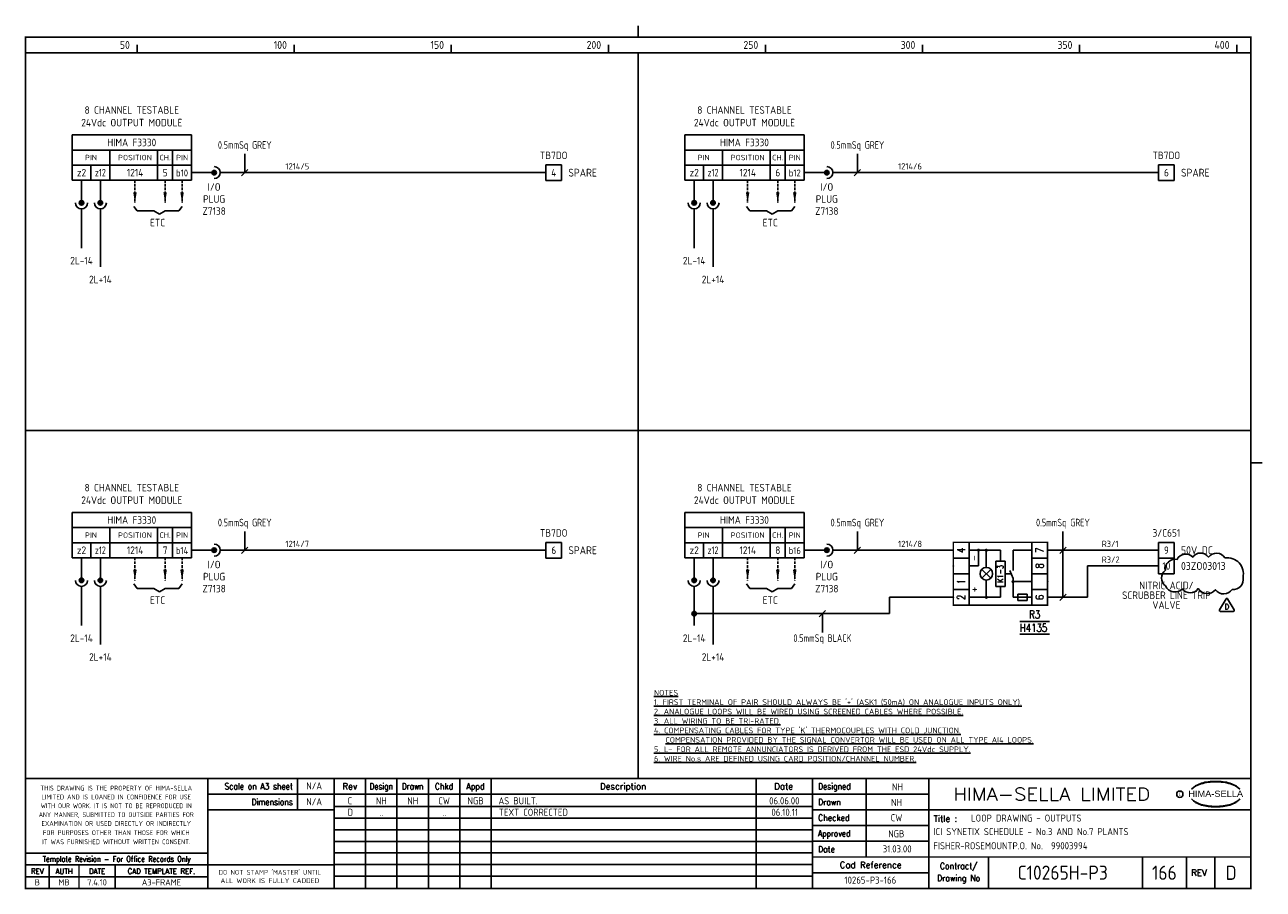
# Model space of a CAD drawing. Extents: x 14 to 408, y 0 to 275.
import ezdxf
from ezdxf.enums import TextEntityAlignment as Align

# ---------------------------------------------------------------- set-up
doc = ezdxf.new("R2010")
doc.units = 0
doc.header["$LTSCALE"] = 0.25
doc.header["$MEASUREMENT"] = 0
doc.header["$PDSIZE"] = 1
doc.linetypes.add('HIDDEN2', pattern=[4.7625, 3.175, -1.5875])
doc.layers.get('0').update_dxf_attribs({"color": 41, "linetype": 'CONTINUOUS'})
for name, color, linetype in [('00-DRG_FRAME', 12, 'CONTINUOUS'), ('01-DRAW', 7, 'CONTINUOUS'), ('02-TEXT', 2, 'CONTINUOUS'), ('051-TEXT', 2, 'CONTINUOUS'), ('117', 7, 'CONTINUOUS'), ('117-TEXT', 2, 'CONTINUOUS')]:
    doc.layers.add(name, color=color, linetype=linetype)
doc.styles.add('ARIAL', font='arial.ttf', dxfattribs={"height": 2.5})
doc.styles.add('ISO', font='iso.shx')
doc.styles.add('ROMAND', font='ROMAND')
doc.styles.add('romans', font='romans.shx', dxfattribs={"width": 0.8, "height": 2.5})

# ---------------------------------------------------------------- blocks, each defined once
blk = doc.blocks.new('A3-REVA')
at = {"layer": '051-TEXT', "style": 'ISO'}
for tag, p in [('DESIGNED', (292.01, 31.7)), ('A', (117.73, 27.28)), ('DES', (127.73, 27.28)), ('DRN', (137.73, 27.28)), ('CHKD', (147.73, 27.28)), ('APPD', (157.73, 27.28)), ('DATE', (256, 27.28)), ('DRAWN', (291.72, 26.77)), ('CHECKED', (291.72, 21.89)), ('APPD', (291.65, 16.79)), ('DATE', (291.92, 11.96))]:
    blk.add_attdef(tag, text='', height=2.25, dxfattribs=at).set_placement(p, align=Align.CENTER)
blk.add_attdef('DESCRIPTION', (165.03, 27.28), '', height=2.25, dxfattribs=at)
blk = doc.blocks.new('A3-REVB')
at = {"layer": '051-TEXT', "style": 'ISO'}
for tag, p in [('A', (124.85, -20.36)), ('DES', (134.85, -20.36)), ('DRN', (144.85, -20.36)), ('CHKD', (154.85, -20.36)), ('APPD', (164.85, -20.36)), ('DATE', (263.12, -20.36))]:
    blk.add_attdef(tag, text='', height=2.25, dxfattribs=at).set_placement(p, align=Align.CENTER)
blk.add_attdef('DESCRIPTION', (172.15, -20.36), '', height=2.25, dxfattribs=at)
blk = doc.blocks.new('A3-TITLE')
at = {"layer": '051-TEXT', "style": 'ISO'}
blk.add_attdef('TITLE_1', (315.46, 21.78), '', height=2.25, dxfattribs=at)
for tag, p in [('DRGNO', (376.96, 3.24)), ('REV.', (398.2, 3.24))]:
    blk.add_attdef(tag, text='', height=4.5, dxfattribs=at).set_placement(p, align=Align.CENTER)
blk = doc.blocks.new('A3-CONTRACT')
at = {"layer": '051-TEXT', "color": 41, "style": 'ISO'}
for tag, height, p in [('SCALE', 2.25, (106.71, 31.82)), ('DIMS', 2.25, (106.71, 26.8)), ('CAD-REF', 2.25, (283.73, 1.84)), ('CONTRACT', 4.5, (344.94, 3.1))]:
    blk.add_attdef(tag, text='', height=height, dxfattribs=at).set_placement(p, align=Align.CENTER)
for tag, p in [('TITLE_2', (303.86, 17.28)), ('TITLE_3', (303.79, 12.78))]:
    blk.add_attdef(tag, p, '', height=2.25, dxfattribs=at)

msp = doc.modelspace()

# ---------------------------------------------------------------- linework, layer by layer
for p, q in [((330.95, 85.46), (340.45, 85.46)), ((340.45, 81.46), (330.95, 81.46))]:
    msp.add_line(p, q)
at = {"layer": '00-DRG_FRAME'}
for p, q in [((50, 266.5), (50, 269)), ((100, 266.5), (100, 269)), ((150, 266.5), (150, 269)), ((200, 266.5), (200, 269)), ((250, 266.5), (250, 269)), ((300, 266.5), (300, 269)), ((350, 266.5), (350, 269)), ((400, 266.5), (400, 269)), ((101.01, 35.5), (101.01, 25.5)), ((122.7, 35.5), (122.7, 0.5)), ((132.7, 0.5), (132.7, 35.5)), ((142.7, 0.5), (142.7, 35.5)), ((152.7, 35.5), (152.7, 0.5)), ((162.7, 35.5), (162.7, 0.5)), ((247, 35.5), (247, 0.5)), ((282, 35.5), (282, 10.5)), ((265, 30.5), (302, 30.5)), ((265, 26.59), (112.7, 26.59)), ((302, 25.5), (265, 25.5)), ((265, 22.89), (112.7, 22.89)), ((265, 20.5), (302, 20.5)), ((265, 19.19), (112.7, 19.19)), ((265, 15.49), (112.7, 15.49)), ((302, 15.5), (265, 15.5)), ((265, 11.79), (112.7, 11.79)), ((265, 8.09), (112.7, 8.09)), ((321, 10.5), (321, 0.5)), ((370, 10.5), (370, 0.5)), ((384, 0.5), (384, 10.5)), ((393, 10.5), (393, 0.5)), ((72.5, 4.25), (14.5, 4.25)), ((265, 4.39), (112.7, 4.39)), ((302, 5.5), (265, 5.5))]:
    msp.add_line(p, q, dxfattribs=at)
at = {"layer": '00-DRG_FRAME', "const_width": 0.5}
for points in [[(209.5, 271.5), (209.5, 275.18)], [(209.5, 271.5), (209.5, 275.18)], [(14.5, 266.5), (404.5, 266.5)], [(209.5, 35.5), (209.5, 266.5)], [(14.5, 146.31), (404.5, 146.31)], [(404.5, 136), (408.18, 136)], [(404.5, 35.5), (14.5, 35.5)], [(72.5, 0.5), (72.5, 35.5)], [(112.7, 0.5), (112.7, 35.5)], [(265, 35.5), (265, 0.5)], [(302, 0.5), (302, 35.5)], [(265, 30.5), (72.5, 30.5)], [(112.7, 25.5), (72.5, 25.5)], [(404.5, 25.5), (302, 25.5)], [(14.5, 11.75), (72.5, 11.75)], [(14.5, 8), (72.5, 8)], [(22, 0.5), (22, 8)], [(31.5, 0.5), (31.5, 8)], [(43, 0.5), (43, 8)], [(112.7, 8), (72.5, 8)], [(265, 10.5), (404.5, 10.5)]]:
    msp.add_lwpolyline(points, dxfattribs=at)
msp.add_lwpolyline([(14.5, 0.5), (404.5, 0.5), (404.5, 271.5), (14.5, 271.5)], close=True, dxfattribs=at)
at = {"layer": '00-DRG_FRAME', "color": 3}
msp.add_circle((381.88, 30.5), 1, dxfattribs=at)
for centre, radius, start, end in [((390.6, 26.83), 7.24, 106.0532, 133.5024), ((390.88, 27.01), 7.3, 130.419, 136.057), ((390.11, 28.1), 5.98, 122.244, 131.6154), ((389.75, 28.78), 5.21, 111.8206, 122.8668), ((391.78, 24.7), 9.76, 107.5931, 113.9452), ((393.1, 18.5), 15.94, 89.2698, 106.3911), ((392.1, 23.52), 10.99, 96.0146, 107.3203), ((393.29, 16.31), 18.28, 92.8917, 97.3734), ((393.24, 18.86), 15.73, 89.7805, 93.1738), ((393.36, 18.86), 15.73, 86.8262, 90.2195), ((393.51, 18.5), 15.94, 73.6089, 90.7302), ((393.31, 16.31), 18.28, 82.6266, 87.1083), ((394.51, 23.52), 10.99, 72.6797, 83.9854), ((394.83, 24.7), 9.76, 66.0548, 72.4069), ((396, 26.83), 7.24, 46.4976, 73.9468), ((396.85, 28.78), 5.21, 57.1332, 68.1794), ((396.49, 28.1), 5.98, 48.3846, 57.756), ((395.73, 27.01), 7.3, 43.943, 49.581), ((390.88, 34.04), 7.3, 223.943, 229.581), ((390.6, 34.23), 7.24, 226.4976, 253.9468), ((390.11, 32.96), 5.98, 228.3846, 237.756), ((389.75, 32.28), 5.21, 237.1332, 248.1794), ((396, 34.23), 7.24, 286.0532, 313.5024), ((396.85, 32.28), 5.21, 291.8206, 302.8668), ((396.49, 32.96), 5.98, 302.244, 311.6154), ((395.73, 34.04), 7.3, 310.419, 316.057), ((391.78, 36.36), 9.76, 246.0548, 252.4069), ((393.1, 42.56), 15.94, 253.6089, 270.7302), ((392.1, 37.54), 10.99, 252.6797, 263.9854), ((393.29, 44.75), 18.28, 262.6266, 267.1083), ((393.24, 42.19), 15.73, 266.8262, 270.2195), ((393.51, 42.56), 15.94, 269.2698, 286.3911), ((393.36, 42.19), 15.73, 269.7805, 273.1738), ((393.31, 44.75), 18.28, 272.8917, 277.3734), ((394.51, 37.54), 10.99, 276.0146, 287.3203), ((394.83, 36.36), 9.76, 287.5931, 293.9452)]:
    msp.add_arc(centre, radius, start, end, dxfattribs=at)
at = {"layer": '01-DRAW'}
for p, q in [((314.79, 110.67), (314.79, 90.67)), ((334.79, 90.67), (334.79, 110.67)), ((324.79, 108.17), (314.79, 108.17)), ((317.79, 103.17), (317.79, 108.17)), ((320.29, 102.67), (320.29, 108.17)), ((324.79, 104.67), (324.79, 108.17)), ((334.79, 108.17), (328.79, 108.17)), ((328.79, 108.17), (328.79, 101.67)), ((309.79, 105.67), (314.79, 105.67)), ((314.79, 103.17), (317.79, 103.17)), ((323.29, 96.67), (323.29, 104.67)), ((323.29, 104.67), (326.29, 104.67)), ((326.29, 96.67), (326.29, 104.67)), ((334.79, 105.67), (339.79, 105.67)), ((314.79, 100.67), (309.79, 100.67)), ((321.7, 99.25), (318.87, 102.08)), ((318.87, 99.25), (321.7, 102.08)), ((320.29, 93.17), (320.29, 98.67)), ((326.29, 100.67), (328.19, 100.67)), ((328.79, 99.17), (327.79, 101.67)), ((328.79, 99.17), (328.79, 93.17)), ((334.79, 100.67), (339.79, 100.67)), ((314.79, 95.67), (309.79, 95.67)), ((323.29, 96.67), (326.29, 96.67)), ((324.79, 93.17), (324.79, 96.67)), ((334.79, 98.17), (328.79, 98.17)), ((334.79, 95.67), (339.79, 95.67)), ((314.79, 93.17), (324.79, 93.17)), ((328.79, 93.17), (334.79, 93.17)), ((330.29, 94.17), (333.29, 94.17)), ((330.29, 92.17), (330.29, 94.17)), ((333.29, 92.17), (330.29, 92.17)), ((333.29, 94.17), (333.29, 92.17))]:
    msp.add_line(p, q, dxfattribs=at)
at = {"layer": '01-DRAW', "const_width": 0.5}
msp.add_lwpolyline([(339.79, 90.67), (339.79, 110.67), (309.79, 110.67), (309.79, 90.67)], close=True, dxfattribs=at)
for points in [[(317.79, 107.92, 1), (317.79, 108.42, 1)], [(320.29, 107.92, 1), (320.29, 108.42, 1)], [(328.79, 97.92, 1), (328.79, 98.42, 1)], [(320.29, 92.92, 1), (320.29, 93.42, 1)]]:
    msp.add_lwpolyline(points, format="xyb", close=True, dxfattribs=at)
at = {"layer": '01-DRAW'}
msp.add_lwpolyline([(396.59, 92.74), (394.51, 89.14, 0.57735), (394.77, 88.69), (398.93, 88.69, 0.57735), (399.19, 89.14), (397.11, 92.74, 0.57735)], format="xyb", close=True, dxfattribs=at)
msp.add_circle((320.29, 100.67), 2, dxfattribs=at)
for p in [(309.79, 103.17), (309.79, 93.17)]:
    msp.add_point(p, dxfattribs=at)
at = {"layer": '02-TEXT'}
msp.add_point((339.79, 98.17), dxfattribs=at)
at = {"layer": '117'}
for p, q in [((67.32, 240.36), (29.32, 240.36)), ((29.32, 240.36), (29.32, 225.96)), ((67.32, 240.36), (67.32, 225.96)), ((262.32, 240.36), (224.32, 240.36)), ((224.32, 240.36), (224.32, 225.96)), ((262.32, 240.36), (262.32, 225.96)), ((67.32, 235.56), (29.32, 235.56)), ((41.32, 235.56), (41.32, 225.96)), ((56.52, 235.56), (56.52, 225.96)), ((61.32, 235.56), (61.32, 225.96)), ((262.32, 235.56), (224.32, 235.56)), ((236.32, 235.56), (236.32, 225.96)), ((251.52, 235.56), (251.52, 225.96)), ((256.32, 235.56), (256.32, 225.96)), ((67.32, 230.76), (29.32, 230.76)), ((35.32, 230.76), (35.32, 225.96)), ((185.11, 230.86), (180.11, 230.86)), ((180.11, 230.86), (180.11, 225.86)), ((185.11, 225.86), (185.11, 230.86)), ((262.32, 230.76), (224.32, 230.76)), ((230.32, 230.76), (230.32, 225.96)), ((380.11, 230.86), (375.11, 230.86)), ((375.11, 230.86), (375.11, 225.86)), ((380.11, 225.86), (380.11, 230.86)), ((67.32, 225.96), (29.32, 225.96)), ((32.32, 225.96), (32.32, 218.76)), ((38.32, 225.96), (38.32, 218.76)), ((67.32, 228.36), (74.52, 228.36)), ((76.44, 228.36), (180.11, 228.36)), ((185.11, 225.86), (180.11, 225.86)), ((185.11, 225.86), (180.11, 225.86)), ((262.32, 225.96), (224.32, 225.96)), ((227.32, 225.96), (227.32, 218.76)), ((233.32, 225.96), (233.32, 218.76)), ((262.32, 228.36), (269.52, 228.36)), ((271.44, 228.36), (375.11, 228.36)), ((380.11, 225.86), (375.11, 225.86)), ((380.11, 225.86), (375.11, 225.86)), ((32.32, 216.84), (32.32, 204.36)), ((38.32, 216.84), (38.32, 198.36)), ((48.92, 217.62), (50, 216.18)), ((64.32, 217.62), (63.24, 216.18)), ((227.32, 216.84), (227.32, 204.36)), ((233.32, 216.84), (233.32, 198.36)), ((243.92, 217.62), (245, 216.18)), ((259.32, 217.62), (258.24, 216.18)), ((50, 216.18), (55.32, 216.18)), ((55.32, 216.18), (57.12, 215.1)), ((58.92, 216.18), (57.12, 215.1)), ((63.24, 216.18), (58.92, 216.18)), ((245, 216.18), (250.32, 216.18)), ((250.32, 216.18), (252.12, 215.1)), ((253.92, 216.18), (252.12, 215.1)), ((258.24, 216.18), (253.92, 216.18)), ((67.32, 120.17), (29.32, 120.17)), ((29.32, 120.17), (29.32, 105.77)), ((67.32, 120.17), (67.32, 105.77)), ((262.32, 120.17), (224.32, 120.17)), ((224.32, 120.17), (224.32, 105.77)), ((262.32, 120.17), (262.32, 105.77)), ((67.32, 115.37), (29.32, 115.37)), ((41.32, 115.37), (41.32, 105.77)), ((56.52, 115.37), (56.52, 105.77)), ((61.32, 115.37), (61.32, 105.77)), ((262.32, 115.37), (224.32, 115.37)), ((236.32, 115.37), (236.32, 105.77)), ((251.52, 115.37), (251.52, 105.77)), ((256.32, 115.37), (256.32, 105.77)), ((67.32, 110.57), (29.32, 110.57)), ((35.32, 110.57), (35.32, 105.77)), ((185.11, 110.67), (180.11, 110.67)), ((180.11, 110.67), (180.11, 105.67)), ((185.11, 105.67), (185.11, 110.67)), ((262.32, 110.57), (224.32, 110.57)), ((230.32, 110.57), (230.32, 105.77)), ((380.11, 110.67), (375.11, 110.67)), ((375.11, 110.67), (375.11, 105.67)), ((380.11, 105.67), (380.11, 110.67)), ((67.32, 108.17), (74.52, 108.17)), ((76.44, 108.17), (180.11, 108.17)), ((262.32, 108.17), (269.52, 108.17)), ((271.44, 108.17), (309.79, 108.17)), ((339.79, 108.17), (375.11, 108.17)), ((67.32, 105.77), (29.32, 105.77)), ((32.32, 105.77), (32.32, 98.57)), ((38.32, 105.77), (38.32, 98.57)), ((185.11, 105.67), (180.11, 105.67)), ((185.11, 105.67), (180.11, 105.67)), ((262.32, 105.77), (224.32, 105.77)), ((227.32, 105.77), (227.32, 98.57)), ((233.32, 105.77), (233.32, 98.57)), ((375.11, 103.17), (352.55, 103.17)), ((352.55, 93.17), (352.55, 103.17)), ((375.11, 105.67), (375.11, 100.67)), ((380.11, 105.67), (375.11, 105.67)), ((380.11, 105.67), (375.11, 105.67)), ((380.11, 100.67), (380.11, 105.67)), ((380.11, 100.67), (375.11, 100.67)), ((32.32, 96.65), (32.32, 84.17)), ((38.32, 96.65), (38.32, 78.17)), ((48.92, 97.43), (50, 95.99)), ((50, 95.99), (55.32, 95.99)), ((55.32, 95.99), (57.12, 94.91)), ((58.92, 95.99), (57.12, 94.91)), ((63.24, 95.99), (58.92, 95.99)), ((64.32, 97.43), (63.24, 95.99)), ((227.32, 96.65), (227.32, 84.17)), ((233.32, 96.65), (233.32, 78.17)), ((243.92, 97.43), (245, 95.99)), ((245, 95.99), (250.32, 95.99)), ((250.32, 95.99), (252.12, 94.91)), ((253.92, 95.99), (252.12, 94.91)), ((258.24, 95.99), (253.92, 95.99)), ((259.32, 97.43), (258.24, 95.99)), ((309.79, 93.17), (289.52, 93.17)), ((289.52, 87.99), (289.52, 93.17)), ((339.79, 93.17), (352.55, 93.17)), ((227.32, 87.99), (289.52, 87.99))]:
    msp.add_line(p, q, dxfattribs=at)
at = {"layer": '117', "color": 3}
for p, q in [((84.27, 228.36), (84.27, 234.36)), ((279.27, 228.36), (279.27, 234.36)), ((83.27, 227.36), (85.27, 229.36)), ((278.27, 227.36), (280.27, 229.36)), ((84.27, 108.17), (84.27, 114.17)), ((279.27, 108.17), (279.27, 114.17)), ((344.67, 93.17), (344.67, 114.17)), ((83.27, 107.17), (85.27, 109.17)), ((278.27, 107.17), (280.27, 109.17)), ((343.67, 107.17), (345.67, 109.17)), ((343.67, 92.17), (345.67, 94.17)), ((267.13, 86.99), (269.13, 88.99)), ((268.13, 81.99), (268.13, 87.99))]:
    msp.add_line(p, q, dxfattribs=at)
at = {"layer": '117', "linetype": 'HIDDEN2'}
for p, q in [((49.32, 225.96), (49.32, 218.76)), ((58.92, 225.96), (58.92, 218.76)), ((64.32, 225.96), (64.32, 218.76)), ((244.32, 225.96), (244.32, 218.76)), ((253.92, 225.96), (253.92, 218.76)), ((259.32, 225.96), (259.32, 218.76)), ((49.32, 105.77), (49.32, 98.57)), ((58.92, 105.77), (58.92, 98.57)), ((64.32, 105.77), (64.32, 98.57)), ((244.32, 105.77), (244.32, 98.57)), ((253.92, 105.77), (253.92, 98.57)), ((259.32, 105.77), (259.32, 98.57))]:
    msp.add_line(p, q, dxfattribs=at)
at = {"layer": '117'}
msp.add_lwpolyline([(396.26, 105.72, 0.520567), (391, 105.97, 0.520567), (391, 105.97, 0.520567), (385.99, 105.97, 0.520567), (385.99, 105.97, 0.520567), (380.99, 105.23, 0.520567), (380.99, 105.23, 0.520567), (377.32, 101.82, 0.520567), (377.32, 101.82, 0.520567), (377.32, 96.81, 0.520567), (377.32, 96.81, 0.520567), (382.7, 95.83, 0.520567), (382.7, 95.83, 0.520567), (387.71, 95.95, 0.520567), (387.71, 95.95, 0.520567), (393.2, 95.59, 0.520567), (393.2, 95.59, 0.520567), (398.58, 95.71, 0.520567), (398.58, 95.71, 0.520567), (402, 99.5, 0.520567), (402, 99.5, 0.520567)], format="xyb", close=True, dxfattribs=at)
for centre, radius in [((74.52, 228.36), 0.72), ((74.52, 228.36), 0.624), ((74.52, 228.36), 0.528), ((74.52, 228.36), 0.432), ((74.52, 228.36), 0.336), ((269.52, 228.36), 0.72), ((269.52, 228.36), 0.624), ((269.52, 228.36), 0.528), ((269.52, 228.36), 0.432), ((269.52, 228.36), 0.336), ((74.52, 228.36), 0.24), ((74.52, 228.36), 0.144), ((74.52, 228.36), 0.048), ((269.52, 228.36), 0.24), ((269.52, 228.36), 0.144), ((269.52, 228.36), 0.048), ((32.32, 218.76), 0.72), ((32.32, 218.76), 0.624), ((32.32, 218.76), 0.528), ((32.32, 218.76), 0.432), ((32.32, 218.76), 0.336), ((32.32, 218.76), 0.24), ((32.32, 218.76), 0.144), ((32.32, 218.76), 0.048), ((38.32, 218.76), 0.72), ((38.32, 218.76), 0.624), ((38.32, 218.76), 0.528), ((38.32, 218.76), 0.432), ((38.32, 218.76), 0.336), ((38.32, 218.76), 0.24), ((38.32, 218.76), 0.144), ((38.32, 218.76), 0.048), ((227.32, 218.76), 0.72), ((227.32, 218.76), 0.624), ((227.32, 218.76), 0.528), ((227.32, 218.76), 0.432), ((227.32, 218.76), 0.336), ((227.32, 218.76), 0.24), ((227.32, 218.76), 0.144), ((227.32, 218.76), 0.048), ((233.32, 218.76), 0.72), ((233.32, 218.76), 0.624), ((233.32, 218.76), 0.528), ((233.32, 218.76), 0.432), ((233.32, 218.76), 0.336), ((233.32, 218.76), 0.24), ((233.32, 218.76), 0.144), ((233.32, 218.76), 0.048), ((74.52, 108.17), 0.72), ((74.52, 108.17), 0.624), ((74.52, 108.17), 0.528), ((74.52, 108.17), 0.432), ((74.52, 108.17), 0.336), ((74.52, 108.17), 0.24), ((74.52, 108.17), 0.144), ((74.52, 108.17), 0.048), ((269.52, 108.17), 0.72), ((269.52, 108.17), 0.624), ((269.52, 108.17), 0.528), ((269.52, 108.17), 0.432), ((269.52, 108.17), 0.336), ((269.52, 108.17), 0.24), ((269.52, 108.17), 0.144), ((269.52, 108.17), 0.048), ((32.32, 98.57), 0.72), ((32.32, 98.57), 0.624), ((32.32, 98.57), 0.528), ((32.32, 98.57), 0.432), ((32.32, 98.57), 0.336), ((32.32, 98.57), 0.24), ((32.32, 98.57), 0.144), ((32.32, 98.57), 0.048), ((38.32, 98.57), 0.72), ((38.32, 98.57), 0.624), ((38.32, 98.57), 0.528), ((38.32, 98.57), 0.432), ((38.32, 98.57), 0.336), ((38.32, 98.57), 0.24), ((38.32, 98.57), 0.144), ((38.32, 98.57), 0.048), ((227.32, 98.57), 0.72), ((227.32, 98.57), 0.624), ((227.32, 98.57), 0.528), ((227.32, 98.57), 0.432), ((227.32, 98.57), 0.336), ((227.32, 98.57), 0.24), ((227.32, 98.57), 0.144), ((227.32, 98.57), 0.048), ((233.32, 98.57), 0.72), ((233.32, 98.57), 0.624), ((233.32, 98.57), 0.528), ((233.32, 98.57), 0.432), ((233.32, 98.57), 0.336), ((233.32, 98.57), 0.24), ((233.32, 98.57), 0.144), ((233.32, 98.57), 0.048), ((227.32, 87.99), 0.72), ((227.32, 87.99), 0.624), ((227.32, 87.99), 0.528), ((227.32, 87.99), 0.432), ((227.32, 87.99), 0.336), ((227.32, 87.99), 0.24), ((227.32, 87.99), 0.144), ((227.32, 87.99), 0.048)]:
    msp.add_circle(centre, radius, dxfattribs=at)
for centre, start, end in [((74.52, 228.36), 270, 90), ((269.52, 228.36), 270, 90), ((32.32, 218.76), 180, 0), ((38.32, 218.76), 180, 0), ((227.32, 218.76), 180, 0), ((233.32, 218.76), 180, 0), ((74.52, 108.17), 270, 90), ((269.52, 108.17), 270, 90), ((32.32, 98.57), 180, 0), ((38.32, 98.57), 180, 0), ((227.32, 98.57), 180, 0), ((233.32, 98.57), 180, 0)]:
    msp.add_arc(centre, 1.92, start, end, dxfattribs=at)
for points in [[(49.88, 222.12), (48.76, 222.12), (49.32, 218.76)], [(59.48, 222.12), (58.36, 222.12), (58.92, 218.76)], [(64.88, 222.12), (63.76, 222.12), (64.32, 218.76)], [(244.88, 222.12), (243.76, 222.12), (244.32, 218.76)], [(254.48, 222.12), (253.36, 222.12), (253.92, 218.76)], [(259.88, 222.12), (258.76, 222.12), (259.32, 218.76)], [(49.88, 101.93), (48.76, 101.93), (49.32, 98.57)], [(59.48, 101.93), (58.36, 101.93), (58.92, 98.57)], [(64.88, 101.93), (63.76, 101.93), (64.32, 98.57)], [(244.88, 101.93), (243.76, 101.93), (244.32, 98.57)], [(254.48, 101.93), (253.36, 101.93), (253.92, 98.57)], [(259.88, 101.93), (258.76, 101.93), (259.32, 98.57)]]:
    msp.add_solid(points, dxfattribs=at)

# ---------------------------------------------------------------- block references
at = {"layer": '00-DRG_FRAME'}
for name, p, values in [('A3-CONTRACT', (-0.35, 0.19), {'TITLE_2': 'ICI SYNETIX SCHEDULE - No.3 AND No.7 PLANTS', 'TITLE_3': 'FISHER-ROSEMOUNTP.O. No.  99003994', 'CAD-REF': '10265-P3-166', 'CONTRACT': 'C10265H-P3', 'SCALE': 'N/A', 'DIMS': 'N/A'}), ('A3-REVB', (-7, 43.98), {'A': 'D', 'DES': '..', 'CHKD': '..', 'DESCRIPTION': 'TEXT CORRECTED', 'DATE': '06.10.11'}), ('A3-TITLE', (0, 0), {'TITLE_1': 'LOOP DRAWING - OUTPUTS', 'DRGNO': '166', 'REV.': 'D'})]:
    msp.add_blockref(name, p, dxfattribs=at).add_auto_attribs(values)
ref = msp.add_blockref('A3-REVA', (0, 0), dxfattribs=at)
ref.add_attrib('A', 'C', dxfattribs={"layer": '051-TEXT', "height": 2.25, "style": 'ISO'}).set_placement((117.73, 27.28), align=Align.CENTER)
ref.add_attrib('DES', 'NH', dxfattribs={"layer": '051-TEXT', "height": 2.25, "style": 'ISO'}).set_placement((127.73, 27.28), align=Align.CENTER)
ref.add_attrib('DRN', 'NH', dxfattribs={"layer": '051-TEXT', "height": 2.25, "style": 'ISO'}).set_placement((137.73, 27.28), align=Align.CENTER)
ref.add_attrib('CHKD', 'CW', dxfattribs={"layer": '051-TEXT', "height": 2.25, "style": 'ISO'}).set_placement((147.73, 27.28), align=Align.CENTER)
ref.add_attrib('APPD', 'NGB', dxfattribs={"layer": '051-TEXT', "height": 2.25, "style": 'ISO'}).set_placement((157.73, 27.28), align=Align.CENTER)
ref.add_attrib('DESCRIPTION', 'AS BUILT.', (165.03, 27.28), dxfattribs={"layer": '051-TEXT', "height": 2.25, "style": 'ISO'})
ref.add_attrib('DATE', '06.06.00', dxfattribs={"layer": '051-TEXT', "height": 2.25, "style": 'ISO'}).set_placement((256, 27.28), align=Align.CENTER)
ref.add_attrib('DESIGNED', 'NH', dxfattribs={"layer": '051-TEXT', "height": 2.25, "style": 'ISO'}).set_placement((292.01, 31.7), align=Align.CENTER)
ref.add_attrib('DRAWN', 'NH', dxfattribs={"layer": '051-TEXT', "height": 2.25, "style": 'ISO'}).set_placement((291.72, 26.77), align=Align.CENTER)
ref.add_attrib('CHECKED', 'CW', dxfattribs={"layer": '051-TEXT', "height": 2.25, "style": 'ISO'}).set_placement((291.72, 21.89), align=Align.CENTER)
ref.add_attrib('APPD', 'NGB', dxfattribs={"layer": '051-TEXT', "height": 2.25, "style": 'ISO'}).set_placement((291.65, 16.79), align=Align.CENTER)
ref.add_attrib('DATE', '31.03.00', dxfattribs={"layer": '051-TEXT', "height": 2.25, "style": 'ISO'}).set_placement((291.92, 11.96), align=Align.CENTER)

# ---------------------------------------------------------------- texts
at = {"layer": '00-DRG_FRAME', "style": 'ISO'}
for s, p in [('50', (47.69, 267.75)), ('100', (97.69, 267.75)), ('150', (147.69, 267.75)), ('200', (197.69, 267.75)), ('250', (247.69, 267.75)), ('300', (297.69, 267.75)), ('350', (347.69, 267.75)), ('400', (397.69, 267.75))]:
    msp.add_text(s, height=2.5, dxfattribs=at).set_placement(p, align=Align.RIGHT)
at = {"layer": '00-DRG_FRAME', "color": 3, "style": 'ISO'}
for s, width, p in [('THIS DRAWING IS THE PROPERTY OF HIMA-SELLA', 0.9, (43.36, 32.44)), ("DO NOT STAMP 'MASTER' UNTIL", 0.95, (92.25, 5.79))]:
    msp.add_text(s, height=1.53, dxfattribs=dict(at, width=width)).set_placement(p, align=Align.MIDDLE)
at = {"layer": '00-DRG_FRAME', "color": 4, "style": 'ROMAND', "width": 0.87}
for s, p in [('Scale on A3 sheet', (99.54, 32)), ('Dimensions', (99.54, 27.01))]:
    msp.add_text(s, height=2, dxfattribs=at).set_placement(p, align=Align.RIGHT)
at = {"layer": '00-DRG_FRAME', "color": 4, "style": 'ROMAND'}
for s, p in [('Rev', (117.7, 32)), ('Description', (204.69, 32)), ('Date', (255.79, 32))]:
    msp.add_text(s, height=2, dxfattribs=at).set_placement(p, align=Align.CENTER)
for s, width, p in [('Design', 0.85, (127.7, 32)), ('Drawn', 0.85, (137.7, 32)), ('Chkd', 0.9, (147.7, 32)), ('Appd', 0.9, (157.7, 32))]:
    msp.add_text(s, height=2, dxfattribs=dict(at, width=width)).set_placement(p, align=Align.CENTER)
for s, width, p in [('Designed', 0.87, (266.75, 32)), ('Drawn', 0.9, (266.75, 27)), ('Checked', 0.9, (266.75, 22)), ('Approved', 0.85, (266.75, 17)), ('Date', 0.9, (266.75, 12))]:
    msp.add_text(s, height=2, dxfattribs=dict(at, width=width)).set_placement(p)
at = {"layer": '00-DRG_FRAME', "style": 'ROMAND', "width": 1.15}
msp.add_text('HIMA-SELLA LIMITED', height=4, dxfattribs=at).set_placement((341.1, 30.5), align=Align.MIDDLE)
at = {"layer": '00-DRG_FRAME', "style": 'ARIAL', "width": 1.05}
msp.add_text('HIMA-SELLA', height=2, dxfattribs=at).set_placement((393.3, 29.63), align=Align.CENTER)
at = {"layer": '00-DRG_FRAME', "color": 3, "style": 'ISO'}
for s, width, p in [('LIMITED AND IS LOANED IN CONFIDENCE FOR USE', 0.9, (43.36, 29.62)), ('WITH OUR WORK. IT IS NOT TO BE REPRODUCED IN', 0.87, (43.36, 26.81)), ('ANY MANNER, SUBMITTED TO OUTSIDE PARTIES FOR', 0.87, (43.36, 23.99)), ('EXAMINATION OR USED DIRECTLY OR INDIRECTLY', 0.9, (43.36, 21.18)), ('IT WAS FURNISHED WITHOUT WRITTEN CONSENT.', 0.9, (43.36, 15.35)), ('FOR PURPOSES OTHER THAN THOSE FOR WHICH', 0.9, (43.36, 18.27))]:
    msp.add_text(s, height=1.53, dxfattribs=dict(at, width=width)).set_placement(p, align=Align.MIDDLE_CENTER)
at = {"layer": '00-DRG_FRAME', "color": 3, "style": 'ISO', "width": 0.9}
msp.add_text('C', height=1, dxfattribs=at).set_placement((381.84, 30), align=Align.CENTER)
at = {"layer": '00-DRG_FRAME', "color": 4, "style": 'ROMAND'}
msp.add_text('Title :', height=2, dxfattribs=at).set_placement((303.5, 21.75))
for s, height, width, p in [('Template Revision - For Office Records Only', 1.8, 0.85, (43.5, 9.62)), ('Contract/', 2, 0.9, (311.5, 7.5)), ('REV', 1.8, 0.9, (18.25, 6)), ('AUTH', 1.8, 0.9, (26.75, 6)), ('DATE', 1.8, 0.9, (37.25, 6)), ('CAD TEMPLATE REF.', 1.8, 0.9, (57.75, 6)), ('Drawing No', 2, 0.9, (311.5, 3.5))]:
    msp.add_text(s, height=height, dxfattribs=dict(at, width=width)).set_placement(p, align=Align.MIDDLE)
for s, p in [('Cad Reference', (283.5, 8)), ('REV', (388, 5.5))]:
    msp.add_text(s, height=2, dxfattribs=at).set_placement(p, align=Align.MIDDLE)
at = {"layer": '00-DRG_FRAME', "color": 41, "style": 'ISO'}
for s, p in [('B', (18.25, 1.45)), ('MB', (26.75, 1.45)), ('7.4.10', (37.25, 1.45)), ('A3-FRAME', (57.75, 1.45))]:
    msp.add_text(s, height=2, dxfattribs=at).set_placement(p, align=Align.CENTER)
at = {"layer": '00-DRG_FRAME', "color": 3, "style": 'ISO'}
msp.add_text('ALL WORK IS FULLY CADDED', height=1.53, dxfattribs=at).set_placement((92.25, 2.98), align=Align.MIDDLE_CENTER)
at = {"layer": '01-DRAW', "style": 'ISO'}
for s, p in [('-', (316.29, 105.67)), ('+', (316.29, 95.67))]:
    msp.add_text(s, height=3, rotation=90, dxfattribs=at).set_placement(p, align=Align.MIDDLE)
at = {"layer": '01-DRAW', "insert": (214.51, 63.71), "char_height": 1.8, "width": 133.83, "attachment_point": 1, "style": 'ISO'}
msp.add_mtext("{\\Fiso.shx;\\LNOTES\\P1. FIRST TERMINAL OF PAIR SHOULD ALWAYS BE '+' (ASK1 (50mA) ON ANALOGUE INPUTS ONLY).\\P2. ANALOGUE LOOPS WILL BE WIRED USING SCREENED CABLES WHERE POSSIBLE.\\P3. ALL WIRING TO BE TRI-RATED.\\P4. COMPENSATING CABLES FOR TYPE 'K' THERMOCOUPLES WITH COLD JUNCTION.\\P   COMPENSATION PROVIDED BY THE SIGNAL CONVERTOR WILL BE USED ON ALL TYPE AI4 LOOPS.\\P5. L- FOR ALL REMOTE ANNUNCIATORS IS DERIVED FROM THE ESD 24Vdc SUPPLY.\\P6. WIRE No.s ARE DEFINED USING CARD POSITION/CHANNEL NUMBER.}", dxfattribs=at)
at = {"layer": '02-TEXT', "style": 'ISO'}
for s, p in [('SPARE', (187.25, 227.1)), ('SPARE', (382.25, 227.1)), ('SPARE', (187.25, 106.9)), ('50V DC', (382.25, 106.9)), ('03ZO03013', (382.25, 101.9))]:
    msp.add_text(s, height=2.5, dxfattribs=at).set_placement(p)
at = {"layer": '02-TEXT', "style": 'romans', "width": 0.8}
for s, height, p in [('4', 2.5, (312.29, 108.17)), ('7', 2.5, (337.29, 108.17)), ('K1-3', 1.8, (324.79, 100.67)), ('8', 2.5, (337.29, 103.17)), ('1', 2.5, (312.29, 98.17)), ('2', 2.5, (312.29, 93.17)), ('6', 2.5, (337.29, 93.17))]:
    msp.add_text(s, height=height, rotation=90, dxfattribs=at).set_placement(p, align=Align.MIDDLE)
at = {"layer": '02-TEXT', "color": 2, "style": 'romans', "width": 0.8}
msp.add_text('D', height=1.8, dxfattribs=at).set_placement((396.85, 90.19), align=Align.MIDDLE)
at = {"layer": '02-TEXT', "style": 'romans', "width": 0.8}
for tag, p, s in [('R3', (333.92, 86.46), ''), ('H4135', (330.95, 82.21), 'H4135')]:
    msp.add_attdef(tag, p, s, height=2.5, dxfattribs=at)
at = {"layer": '117-TEXT', "style": 'ISO'}
for s, height, p in [('8 CHANNEL TESTABLE', 2.4, (48.32, 247.08)), ('8 CHANNEL TESTABLE', 2.4, (243.32, 247.08)), ('24Vdc OUTPUT MODULE', 2.4, (48.32, 243.08)), ('24Vdc OUTPUT MODULE', 2.4, (243.32, 243.08)), ('HIMA F3330', 2.4, (48.32, 236.76)), ('HIMA F3330', 2.4, (243.32, 236.76)), ('PIN', 1.728, (35.32, 232.3)), ('POSITION', 1.728, (49.32, 232.3)), ('CH.', 1.728, (58.92, 232.3)), ('PIN', 1.73, (64.32, 232.3)), ('PIN', 1.728, (230.32, 232.3)), ('POSITION', 1.728, (244.32, 232.3)), ('CH.', 1.728, (253.92, 232.3)), ('PIN', 1.73, (259.32, 232.3)), ('z2', 2.4, (32.32, 227.16)), ('1214', 2.4, (49.37, 227.16)), ('5', 2.4, (58.92, 227.16)), ('b10', 2.2, (64.32, 227.16)), ('z2', 2.4, (227.32, 227.16)), ('1214', 2.4, (244.37, 227.16)), ('6', 2.4, (253.92, 227.16)), ('b12', 2.2, (259.32, 227.16)), ('I/O', 2.4, (74.52, 222.6)), ('I/O', 2.4, (269.52, 222.6)), ('PLUG', 2.4, (74.52, 218.76)), ('PLUG', 2.4, (269.52, 218.76)), ('Z7138', 2.4, (74.52, 214.92)), ('Z7138', 2.4, (269.52, 214.92)), ('ETC', 2.4, (56.52, 211.26)), ('ETC', 2.4, (251.52, 211.26)), ('8 CHANNEL TESTABLE', 2.4, (48.32, 126.89)), ('8 CHANNEL TESTABLE', 2.4, (243.32, 126.89)), ('24Vdc OUTPUT MODULE', 2.4, (48.32, 122.89)), ('24Vdc OUTPUT MODULE', 2.4, (243.32, 122.89)), ('HIMA F3330', 2.4, (48.32, 116.57)), ('HIMA F3330', 2.4, (243.32, 116.57)), ('PIN', 1.728, (35.32, 112.1)), ('POSITION', 1.728, (49.32, 112.1)), ('CH.', 1.728, (58.92, 112.1)), ('PIN', 1.73, (64.32, 112.11)), ('PIN', 1.728, (230.32, 112.1)), ('POSITION', 1.728, (244.32, 112.1)), ('CH.', 1.728, (253.92, 112.1)), ('PIN', 1.73, (259.32, 112.11)), ('z2', 2.4, (32.32, 106.97)), ('1214', 2.4, (49.37, 106.97)), ('7', 2.4, (58.92, 106.97)), ('b14', 2.2, (64.32, 106.97)), ('z2', 2.4, (227.32, 106.97)), ('1214', 2.4, (244.37, 106.97)), ('8', 2.4, (253.92, 106.97)), ('b16', 2.2, (259.32, 106.97)), ('I/O', 2.4, (74.52, 102.41)), ('I/O', 2.4, (269.52, 102.41)), ('PLUG', 2.4, (74.52, 98.57)), ('PLUG', 2.4, (269.52, 98.57)), ('Z7138', 2.4, (74.52, 94.73)), ('Z7138', 2.4, (269.52, 94.73)), ('ETC', 2.4, (56.52, 91.07)), ('ETC', 2.4, (251.52, 91.07))]:
    msp.add_text(s, height=height, dxfattribs=at).set_placement(p, align=Align.CENTER)
for s, width, p in [('0.5mmSq GREY', 0.85, (84.27, 235.97)), ('0.5mmSq GREY', 0.85, (279.27, 235.97)), ('z12', 0.8, (38.32, 227.16)), ('z12', 0.8, (233.32, 227.16)), ('0.5mmSq GREY', 0.85, (84.27, 115.78)), ('0.5mmSq GREY', 0.85, (279.27, 115.78)), ('0.5mmSq GREY', 0.85, (344.67, 115.78)), ('z12', 0.8, (38.32, 106.97)), ('z12', 0.8, (233.32, 106.97)), ('0.5mmSq BLACK', 0.85, (268.13, 78.99))]:
    msp.add_text(s, height=2.4, dxfattribs=dict(at, width=width)).set_placement(p, align=Align.CENTER)
for s, p in [('TB7DO', (182.61, 233.86)), ('TB7DO', (377.61, 233.86)), ('4', (182.61, 228.36)), ('6', (377.61, 228.36)), ('2L-14', (32.32, 200.36)), ('2L-14', (227.32, 200.36)), ('2L+14', (38.32, 194.36)), ('2L+14', (233.32, 194.36)), ('TB7DO', (182.61, 113.67)), ('3/C651', (377.61, 113.67)), ('6', (182.61, 108.17)), ('9', (377.61, 108.17)), ('10', (377.61, 103.17)), ('NITRIC ACID/', (377.61, 96.95)), ('SCRUBBER LINE TRIP', (377.61, 93.85)), ('VALVE', (377.61, 90.74)), ('2L-14', (32.32, 80.17)), ('2L-14', (227.32, 80.17)), ('2L+14', (38.32, 74.17)), ('2L+14', (233.32, 74.17))]:
    msp.add_text(s, height=2.4, dxfattribs=at).set_placement(p, align=Align.MIDDLE)
at = {"layer": '117-TEXT', "color": 3, "style": 'ISO'}
for s, p in [('1214/5', (97.23, 230.36)), ('1214/6', (292.23, 230.36)), ('1214/7', (97.23, 110.17)), ('1214/8', (292.23, 110.17)), ('R3/1', (357.02, 110.17)), ('R3/2', (357.02, 105.17))]:
    msp.add_text(s, height=2, dxfattribs=at).set_placement(p, align=Align.MIDDLE_LEFT)

doc.saveas('drawing.dxf')
